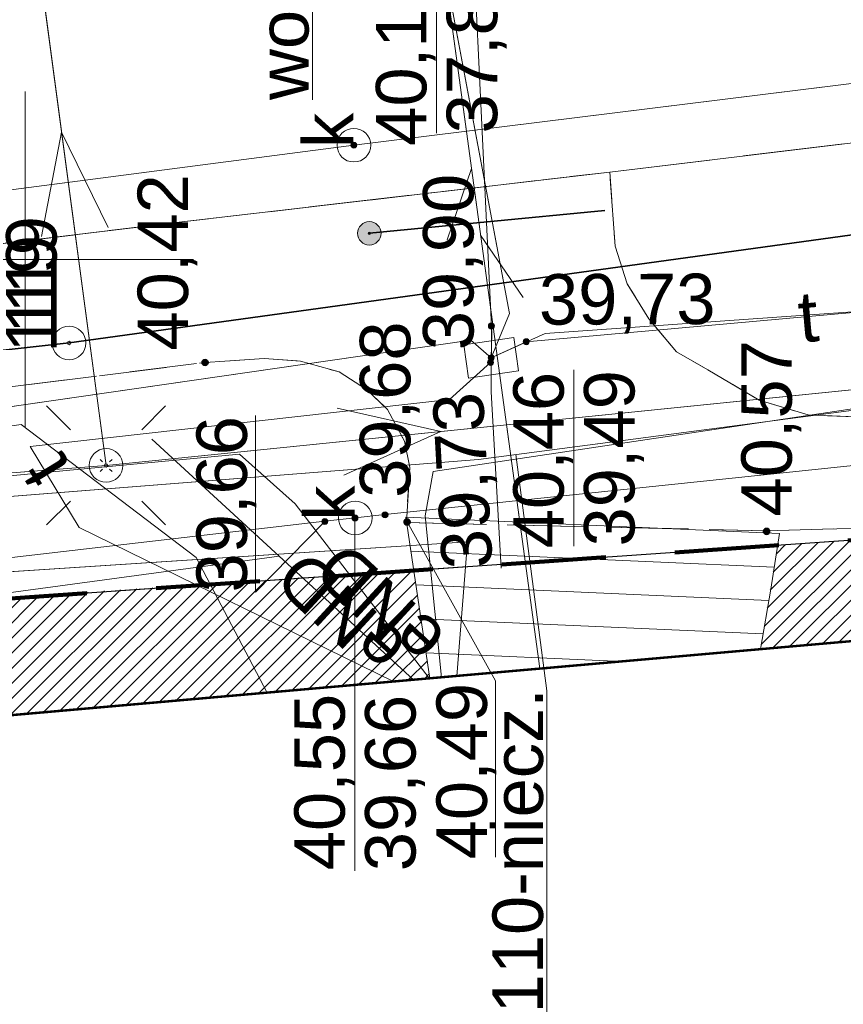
# Model space of a CAD drawing. Header units: millimetres. Extents: x 6503307 to 6504695, y 5886099 to 5887123.
# Tile 16 of 77: x 6503457 to 6503469, y 5887051 to 5887066. Entities that reach past the tile are written whole.
import ezdxf
from ezdxf.enums import TextEntityAlignment as Align

# ---------------------------------------------------------------- set-up
doc = ezdxf.new("R2010")
doc.units = ezdxf.units.MM
for name, pattern in [('BUUT04', [200000, 0, -100000, 0, -100000]), ('DASHDOT', [1, 0.5, -0.25, 0, -0.25]), ('DGN Style 2', [2.574803, 1.544882, -1.029921]), ('EGBG08_01_1000', [24, 12, 0, 12, 0]), ('EGBU01', [2, 0.5, -0.5, 0.5, -0.5]), ('OTKC_A05', [1.5, 1, -0.5]), ('OTKJ_A05', [2, 1.5, -0.5]), ('OTKU_A05', [2, 1.5, -0.5])]:
    doc.linetypes.add(name, pattern=pattern)
for name, color, linetype, lineweight in [('a_granica', 12, 'DASHDOT', 50), ('Budynki EGiB', 18, 'Continuous', 0), ('Działki', 18, 'Continuous', 0), ('isa_V10520003E16E075_TUsr', 7, 'Continuous', 25), ('isa_V10520003E16E075_TUsr_19165818BF56C1D4', 5, 'OTKJ_A05', 25), ('Komunikacja (linie)', 18, 'Continuous', 0), ('Komunikacja (obszary)', 18, 'Continuous', 0), ('Krzyże', 18, 'Continuous', 0), ('Obiekty związane z budynkami EGiB (obszary)', 18, 'Continuous', 0), ('Ogrodzenia', 18, 'Continuous', 0), ('Pikiety', 18, 'Continuous', 0), ('Przewody elektroenergetyczne', 1, 'Continuous', 0), ('Przewody wodociągowe', 5, 'Continuous', 0), ('Punkty graniczne', 18, 'Continuous', 0), ('Punkty graniczne - numery', 7, 'Continuous', 0), ('Urządzenia towarzyszące (punkty)', 18, 'Continuous', 0)]:
    doc.layers.add(name, color=color, linetype=linetype, lineweight=lineweight)
for name, color, linetype, lineweight, true_color in [('k-trawa', 7, 'Continuous', 0, 0xd2e2ab), ('Przewody kanalizacyjne', 7, 'Continuous', 0, 0x803300), ('Przewody telekomunikacyjne', 7, 'Continuous', 0, 0xff9100), ('Punkty o określonej wysokości', 7, 'Continuous', 0, 0x803300), ('Symbole liniowe', 7, 'Continuous', 0, 0x0a0909), ('Urządzenia związane z siecią (punkty)', 7, 'Continuous', 0, 0x803300), ('Użytki gruntowe', 7, 'Continuous', 0, 0x008000)]:
    doc.layers.add(name, color=color, linetype=linetype, lineweight=lineweight, true_color=true_color)
doc.styles.add('DOMYSLNA_CZCIONKA', font='arial.ttf')
pattern_1 = [(45, (0, 0), (-0.1122532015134, 0.1122532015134), [])]

# ---------------------------------------------------------------- blocks, each defined once
blk = doc.blocks.new('OTRS_P05')
at = {"layer": 'isa_V10520003E16E075_TUsr', "true_color": 0x0a0909}
h = blk.add_hatch(color=18, dxfattribs=at)
h.dxf.hatch_style = 1
h.paths.add_polyline_path([(0.09, 0, 1), (-0.09, 0, 1)])
at = {"layer": 'isa_V10520003E16E075_TUsr', "color": 18, "true_color": 0x0a0909}
blk.add_lwpolyline([(0.09, 0, 1), (-0.09, 0, 1)], format="xyb", close=True, dxfattribs=at)
at = {"layer": 'isa_V10520003E16E075_TUsr_19165818BF56C1D4', "color": 18, "true_color": 0x0a0909}
blk.add_circle((0, 0), 0.09, dxfattribs=at)
blk = doc.blocks.new('SUPK_PPT05')
at = {"layer": 'isa_V10520003E16E075_TUsr', "color": 30, "linetype": 'EGBG08_01_1000', "lineweight": 18, "true_color": 0xff9100}
blk.add_lwpolyline([(-0.75, -0.5), (0.75, -0.5), (0.75, 0.5), (-0.75, 0.5)], close=True, dxfattribs=at)
blk = doc.blocks.new('SUKS_P05')
at = {"color": 36, "linetype": 'Continuous', "lineweight": 18, "true_color": 0x803300}
blk.add_circle((0, 0), 0.5, dxfattribs=at)
blk = doc.blocks.new('SUEO_P05')
at = {"color": 18, "linetype": 'Continuous', "lineweight": 18, "true_color": 0x0a0909}
for p, q in [((-1.768, 1.768), (-1.061, 1.061)), ((1.768, 1.768), (1.061, 1.061)), ((-1.768, -1.768), (-1.061, -1.061)), ((1.768, -1.768), (1.061, -1.061))]:
    blk.add_line(p, q, dxfattribs=at)
at = {"color": 18, "lineweight": 18, "true_color": 0x0a0909}
blk.add_circle((0, 0), 0.5, dxfattribs=at)
blk = doc.blocks.new('SUPS01_05')
at = {"lineweight": 18, "true_color": 0x803300}
h = blk.add_hatch(color=36, dxfattribs=at)
h.dxf.hatch_style = 1
h.paths.add_polyline_path([(-0.09, 0, 1), (0.09, 0, 1)])
at = {"color": 18, "lineweight": 18, "true_color": 0x0a0909}
blk.add_circle((0, 0), 0.09, dxfattribs=at)
blk = doc.blocks.new('SUPS01_07')
at = {"lineweight": 18, "true_color": 0xff9100}
h = blk.add_hatch(color=30, dxfattribs=at)
h.dxf.hatch_style = 1
h.paths.add_polyline_path([(0.09, 0, 1), (-0.09, 0, 1)])
at = {"color": 18, "lineweight": 18, "true_color": 0x0a0909}
blk.add_circle((0, 0), 0.09, dxfattribs=at)
blk = doc.blocks.new('OTOO_L05')
at = {"linetype": 'BUUT04', "lineweight": 18, "true_color": 0x000000}
h = blk.add_hatch(color=18, dxfattribs=at)
h.dxf.hatch_style = 1
h.paths.add_polyline_path([(-0.58, 0, 1), (0.58, 0, 1)])
at = {"color": 18, "true_color": 0x0a0909}
blk.add_circle((0, 0), 0.58, dxfattribs=at)
blk = doc.blocks.new('EGPG_PS05')
at = {"color": 18, "linetype": 'Continuous', "lineweight": 18, "true_color": 0x000000}
blk.add_circle((0, 0), 0.5, dxfattribs=at)

msp = doc.modelspace()

# ---------------------------------------------------------------- hatches: boundary and pattern name
at = {"layer": 'k-trawa'}
h = msp.add_hatch(dxfattribs=at)
h.set_pattern_fill('ANSI31', color=97, scale=0.05)
h.set_pattern_definition(pattern_1)
h.paths.add_polyline_path([(6503468.2626, 5887056.68927), (6503481.89269, 5887057.8908), (6503481.96269, 5887057.6308), (6503496.67269, 5887059.0708), (6503496.70269, 5887059.3008), (6503501.17984, 5887059.77864), (6503501.10329, 5887060.4783), (6503496.67274, 5887060.18444), (6503468.51646, 5887058.23604)])
h = msp.add_hatch(dxfattribs=at)
h.set_pattern_fill('ANSI31', color=97, scale=0.05)
h.set_pattern_definition(pattern_1)
h.paths.add_polyline_path([(6503463.35357, 5887056.25653), (6503463.11444, 5887057.86222), (6503440.7564, 5887056.37258), (6503440.69581, 5887053.40357), (6503442.70269, 5887053.7308), (6503442.64269, 5887054.4308)])

# ---------------------------------------------------------------- linework, layer by layer
at = {"layer": 'a_granica', "color": 191, "linetype": 'DGN Style 2', "lineweight": 100, "flags": 128}
msp.add_lwpolyline([(6503427.72269, 5887006.8608), (6503428.12269, 5887055.4408), (6503428.12269, 5887055.4408), (6503512.08343, 5887061.24362), (6503517.27269, 5887010.9208), (6503427.72269, 5887006.8608)], dxfattribs=at)
at = {"layer": 'Budynki EGiB', "color": 7, "linetype": 'Continuous', "lineweight": 53}
msp.add_line((6503481.89269, 5887057.8908), (6503442.64269, 5887054.4308), dxfattribs=at)
at = {"layer": 'Budynki EGiB', "color": 7, "linetype": 'Continuous', "lineweight": 53, "flags": 128}
msp.add_lwpolyline([(6503442.64269, 5887054.4308), (6503443.65269, 5887042.9208), (6503482.88269, 5887046.5808), (6503482.86269, 5887046.8708), (6503497.80269, 5887048.0208), (6503496.67269, 5887059.0708), (6503481.96269, 5887057.6308), (6503481.89269, 5887057.8908), (6503442.64269, 5887054.4308)], close=True, dxfattribs=at)
at = {"layer": 'Działki', "color": 7, "linetype": 'Continuous', "lineweight": 0}
for p, q in [((6503457.99269, 5887061.2408), (6503486.85377, 5887065.22815)), ((6503486.85377, 5887065.22815), (6503457.99269, 5887061.2408)), ((6503440.27269, 5887059.2708), (6503457.99269, 5887061.2408)), ((6503457.99269, 5887061.2408), (6503440.27269, 5887059.2708)), ((6503487.10874, 5887059.52262), (6503439.46445, 5887056.22565)), ((6503439.46445, 5887056.22565), (6503487.10874, 5887059.52262))]:
    msp.add_line(p, q, dxfattribs=at)
at = {"layer": 'Działki', "color": 0, "linetype": 'Continuous', "lineweight": 25}
msp.add_lwpolyline([(6503408.4569, 5887056.19085), (6503422.28269, 5887057.3308), (6503428.14269, 5887057.9208), (6503429.40269, 5887058.0508), (6503440.27269, 5887059.2708), (6503457.99269, 5887061.2408), (6503511.48269, 5887068.6308), (6503521.32269, 5887069.9908), (6503520.23269, 5887078.3908), (6503510.53269, 5887077.1408), (6503493.62269, 5887074.8208), (6503483.13269, 5887073.4208), (6503476.72269, 5887072.5608), (6503462.96269, 5887070.7708), (6503457.06269, 5887069.9808), (6503439.15269, 5887067.6608), (6503433.12269, 5887067.0208), (6503428.37269, 5887066.5108), (6503421.46269, 5887065.8208), (6503408.4569, 5887064.68666)], dxfattribs=at)
at = {"layer": 'Działki', "color": 0, "linetype": 'Continuous', "lineweight": 25, "flags": 128}
msp.add_lwpolyline([(6503517.27269, 5887010.9208), (6503525.76269, 5887011.3108), (6503521.32269, 5887069.9908), (6503511.48269, 5887068.6308), (6503457.99269, 5887061.2408), (6503440.27269, 5887059.2708), (6503429.40269, 5887058.0508), (6503428.14269, 5887057.9208), (6503428.12269, 5887055.4408), (6503512.08269, 5887061.2508), (6503517.27269, 5887010.9208)], close=True, dxfattribs=at)
at = {"layer": 'Komunikacja (linie)', "color": 250, "linetype": 'Continuous', "lineweight": 13, "flags": 128}
msp.add_lwpolyline([(6503487.02178, 5887061.46857), (6503486.64269, 5887061.4208), (6503486.22269, 5887064.3108), (6503486.05269, 5887064.8008), (6503485.80269, 5887065.2208), (6503485.45269, 5887065.5708), (6503485.11269, 5887065.8308), (6503484.75269, 5887065.9608), (6503484.37269, 5887066.0308), (6503484.00269, 5887066.0108), (6503477.06269, 5887065.1108), (6503466.02269, 5887063.7808), (6503459.58269, 5887063.0308), (6503449.33269, 5887061.7908), (6503439.08129, 5887060.57701)], dxfattribs=at)
at = {"layer": 'Komunikacja (linie)', "color": 0, "linetype": 'Continuous', "lineweight": 18, "flags": 128}
msp.add_lwpolyline([(6503477.06269, 5887065.1108), (6503466.02269, 5887063.7808), (6503459.58269, 5887063.0308), (6503449.33269, 5887061.7908), (6503435.31269, 5887060.1308), (6503434.43269, 5887060.0108)], dxfattribs=at)
at = {"layer": 'Komunikacja (obszary)', "color": 7, "linetype": 'OTKJ_A05', "lineweight": 0}
for p, q in [((6503466.02269, 5887063.7808), (6503477.06269, 5887065.1108)), ((6503459.58269, 5887063.0308), (6503466.02269, 5887063.7808)), ((6503449.33269, 5887061.7908), (6503459.58269, 5887063.0308))]:
    msp.add_line(p, q, dxfattribs=at)
at = {"layer": 'Komunikacja (obszary)', "color": 7, "linetype": 'OTKC_A05', "lineweight": 0}
for p, q in [((6503466.02269, 5887063.7808), (6503459.58269, 5887063.0308)), ((6503466.10269, 5887062.6808), (6503466.02269, 5887063.7808)), ((6503459.58269, 5887063.0308), (6503449.33269, 5887061.7908)), ((6503466.28269, 5887062.1208), (6503466.10269, 5887062.6808)), ((6503466.60269, 5887061.6008), (6503466.28269, 5887062.1208)), ((6503467.01269, 5887061.1108), (6503466.60269, 5887061.6008)), ((6503467.48269, 5887060.8408), (6503467.01269, 5887061.1108)), ((6503449.51269, 5887059.6408), (6503460.01269, 5887060.9508)), ((6503460.01269, 5887060.9508), (6503460.89269, 5887061.0108)), ((6503460.89269, 5887061.0108), (6503461.43269, 5887060.9708)), ((6503461.43269, 5887060.9708), (6503462.00269, 5887060.8108)), ((6503462.00269, 5887060.8108), (6503462.41269, 5887060.5508)), ((6503468.24269, 5887060.3908), (6503467.48269, 5887060.8408)), ((6503462.41269, 5887060.5508), (6503462.72269, 5887060.2508)), ((6503468.97269, 5887060.1708), (6503468.24269, 5887060.3908)), ((6503462.72269, 5887060.2508), (6503462.97269, 5887059.7808)), ((6503469.80269, 5887060.1408), (6503468.97269, 5887060.1708)), ((6503462.97269, 5887059.7808), (6503463.05269, 5887059.3908)), ((6503463.05269, 5887059.3908), (6503463.00269, 5887058.5708)), ((6503463.00269, 5887058.5708), (6503468.35269, 5887058.4508)), ((6503468.35269, 5887058.4508), (6503470.98269, 5887058.5208))]:
    msp.add_line(p, q, dxfattribs=at)
at = {"layer": 'Komunikacja (obszary)', "color": 0, "linetype": 'OTKC_A05', "lineweight": 18, "flags": 128}
msp.add_lwpolyline([(6503519.84904, 5887069.01798), (6503517.96269, 5887068.7408), (6503514.72269, 5887069.5808), (6503514.64269, 5887070.2908), (6503507.51269, 5887069.2308), (6503501.61269, 5887068.3708), (6503501.28269, 5887068.3108), (6503500.83269, 5887068.0508), (6503500.49269, 5887067.6808), (6503500.24269, 5887067.2308), (6503500.11269, 5887066.7608), (6503500.08269, 5887066.2208), (6503500.51269, 5887063.3008), (6503493.06269, 5887062.2508), (6503491.56269, 5887062.0408), (6503486.64269, 5887061.4208), (6503486.42269, 5887061.2008), (6503470.88269, 5887060.2408), (6503469.80269, 5887060.1408), (6503468.97269, 5887060.1708), (6503468.24269, 5887060.3908), (6503467.48269, 5887060.8408), (6503467.01269, 5887061.1108), (6503466.60269, 5887061.6008), (6503466.28269, 5887062.1208), (6503466.10269, 5887062.6808), (6503466.02269, 5887063.7808), (6503459.58269, 5887063.0308), (6503449.33269, 5887061.7908), (6503435.31269, 5887060.1308), (6503434.43269, 5887060.0108), (6503433.92269, 5887059.5008), (6503433.61269, 5887059.0308), (6503433.30269, 5887058.5008), (6503433.16269, 5887058.0708), (6503432.99269, 5887057.7008), (6503432.92269, 5887057.6208), (6503435.12269, 5887058.0208), (6503439.75269, 5887058.5108), (6503439.61269, 5887053.1908), (6503440.69269, 5887053.2508), (6503440.80269, 5887058.6408), (6503449.51269, 5887059.6408), (6503460.01269, 5887060.9508), (6503460.89269, 5887061.0108), (6503461.43269, 5887060.9708), (6503462.00269, 5887060.8108), (6503462.41269, 5887060.5508), (6503462.72269, 5887060.2508), (6503462.97269, 5887059.7808), (6503463.05269, 5887059.3908), (6503463.00269, 5887058.5708), (6503468.35269, 5887058.4508), (6503470.98269, 5887058.5208), (6503486.45269, 5887059.6108), (6503491.81269, 5887059.8008), (6503499.73269, 5887061.0008), (6503501.05269, 5887060.9408), (6503503.19269, 5887061.1608), (6503506.70269, 5887061.5608), (6503506.94269, 5887061.5908), (6503507.28769, 5887061.4608), (6503507.63269, 5887061.1708), (6503507.87269, 5887060.6208), (6503508.10269, 5887063.4908), (6503507.93269, 5887063.2908), (6503507.66269, 5887063.1708), (6503503.92269, 5887062.8108), (6503503.58269, 5887062.8008), (6503503.24269, 5887062.9008), (6503502.98269, 5887063.0208), (6503502.74269, 5887063.4008), (6503502.61269, 5887063.8508), (6503502.30269, 5887065.8508), (6503502.29269, 5887066.0408), (6503502.39269, 5887066.2608), (6503502.59269, 5887066.4008), (6503507.87269, 5887067.1308), (6503507.95269, 5887066.7008), (6503509.60269, 5887066.9008), (6503509.51269, 5887067.7208), (6503510.84269, 5887067.8908), (6503510.93269, 5887067.5508), (6503512.69269, 5887067.9808), (6503512.72269, 5887067.8408), (6503513.70269, 5887067.7408), (6503517.88269, 5887066.7108), (6503520.10269, 5887066.9708), (6503519.84904, 5887069.01798)], close=True, dxfattribs=at)
at = {"layer": 'Komunikacja (obszary)', "color": 0, "linetype": 'OTKJ_A05', "lineweight": 18}
msp.add_lwpolyline([(6503408.4569, 5887058.22824), (6503410.23269, 5887058.3408), (6503411.21269, 5887058.4008), (6503416.22269, 5887058.6108), (6503420.36269, 5887058.9208), (6503424.51269, 5887059.1908), (6503426.80269, 5887059.3208), (6503430.60269, 5887059.6408), (6503434.43269, 5887060.0108), (6503435.31269, 5887060.1308), (6503449.33269, 5887061.7908), (6503459.58269, 5887063.0308), (6503466.02269, 5887063.7808), (6503477.06269, 5887065.1108), (6503484.00269, 5887066.0108), (6503484.37269, 5887066.0308), (6503487.24269, 5887066.3008), (6503491.62269, 5887066.9908), (6503501.28269, 5887068.3108), (6503501.61269, 5887068.3708), (6503507.51269, 5887069.2308)], dxfattribs=at)
at = {"layer": 'Komunikacja (obszary)', "color": 7, "linetype": 'OTKU_A05', "lineweight": 0, "flags": 128}
msp.add_lwpolyline([(6503427.72269, 5887006.8608), (6503472.30269, 5887008.9008), (6503512.64269, 5887010.7508), (6503517.27269, 5887010.9208), (6503512.08269, 5887061.2508), (6503428.12269, 5887055.4408), (6503427.72269, 5887006.8608)], close=True, dxfattribs=at)
at = {"layer": 'Krzyże', "color": 18, "linetype": 'Continuous', "lineweight": 18, "true_color": 0x000000, "flags": 128}
for points in [[(6503457.34269, 5887059.9808), (6503457.34269, 5887064.9808)], [(6503459.84269, 5887062.4808), (6503454.84269, 5887062.4808)]]:
    msp.add_lwpolyline(points, dxfattribs=at)
at = {"layer": 'Krzyże', "color": 250, "linetype": 'Continuous', "lineweight": 13, "ltscale": 0.1, "flags": 128}
for points in [[(6503457.34269, 5887059.9808), (6503457.34269, 5887064.9808)], [(6503459.84269, 5887062.4808), (6503454.84269, 5887062.4808)]]:
    msp.add_lwpolyline(points, dxfattribs=at)
at = {"layer": 'Obiekty związane z budynkami EGiB (obszary)', "color": 18, "linetype": 'Continuous', "lineweight": 18, "true_color": 0x000000, "flags": 128}
msp.add_lwpolyline([(6503462.99669, 5887058.6528), (6503463.35357, 5887056.25653), (6503468.2626, 5887056.68927), (6503468.41669, 5887057.5828), (6503468.54269, 5887058.4078), (6503462.99669, 5887058.6528)], close=True, dxfattribs=at)
at = {"layer": 'Obiekty związane z budynkami EGiB (obszary)', "color": 7, "linetype": 'Continuous', "lineweight": 0, "ltscale": 0.1, "flags": 128}
msp.add_lwpolyline([(6503462.99669, 5887058.6528), (6503463.35357, 5887056.25653), (6503468.2626, 5887056.68927), (6503468.41669, 5887057.5828), (6503468.54269, 5887058.4078)], close=True, dxfattribs=at)
at = {"layer": 'Ogrodzenia', "color": 18, "linetype": 'Continuous', "lineweight": 35, "true_color": 0x000000, "flags": 128}
msp.add_lwpolyline([(6503462.45269, 5887062.8708), (6503465.95269, 5887063.2108)], dxfattribs=at)
at = {"layer": 'Ogrodzenia', "color": 250, "linetype": 'Continuous', "lineweight": 30, "ltscale": 0.1, "flags": 128}
msp.add_lwpolyline([(6503462.45269, 5887062.8708), (6503465.95269, 5887063.2108)], dxfattribs=at)
at = {"layer": 'Pikiety', "color": 250, "linetype": 'Continuous', "lineweight": 0, "ltscale": 0.1, "flags": 128}
msp.add_lwpolyline([(6503464.3247, 5887053.59914), (6503464.3247, 5887056.22107), (6503463.01269, 5887058.5808)], dxfattribs=at)
at = {"layer": 'Przewody elektroenergetyczne', "color": 1, "linetype": 'Continuous', "lineweight": 18, "true_color": 0xff0000}
for points in [[(6503458.54269, 5887059.4208), (6503454.9326, 5887086.37732)], [(6503463.34269, 5887056.2608), (6503461.35269, 5887058.8508), (6503460.52269, 5887059.5908), (6503450.39269, 5887058.6308), (6503449.72269, 5887058.5508), (6503445.66269, 5887058.0208), (6503437.63269, 5887056.9808), (6503435.96269, 5887056.7908), (6503424.46269, 5887056.0208), (6503408.4569, 5887054.86839)], [(6503458.54269, 5887059.4208), (6503435.28269, 5887057.6108), (6503408.4569, 5887055.48635)], [(6503463.75269, 5887056.2878), (6503463.91169, 5887058.2878), (6503423.72069, 5887055.6548), (6503408.4569, 5887054.21763)]]:
    msp.add_lwpolyline(points, dxfattribs=at)
at = {"layer": 'Przewody elektroenergetyczne', "color": 1, "linetype": 'Continuous', "lineweight": 0, "flags": 128}
for points in [[(6503458.54269, 5887059.4208), (6503456.87291, 5887071.88903)], [(6503463.52269, 5887056.2708), (6503463.28269, 5887058.6708), (6503463.40269, 5887059.3308), (6503475.42269, 5887061.1308), (6503479.48269, 5887061.7408), (6503481.39269, 5887062.0208), (6503486.97688, 5887062.47315)], [(6503458.54269, 5887059.4208), (6503486.98427, 5887062.30789)], [(6503463.34269, 5887056.2608), (6503461.35269, 5887058.8508), (6503460.52269, 5887059.5908), (6503450.39269, 5887058.6308), (6503449.72269, 5887058.5508), (6503445.66269, 5887058.0208), (6503439.37805, 5887057.20685)], [(6503458.54269, 5887059.4208), (6503439.31485, 5887057.92457)], [(6503463.75269, 5887056.2878), (6503463.91169, 5887058.2878), (6503439.42413, 5887056.68357)], [(6503461.11269, 5887058.0708), (6503450.18269, 5887056.5908), (6503449.96269, 5887056.5708), (6503445.88269, 5887056.1408), (6503439.53092, 5887055.47079)]]:
    msp.add_lwpolyline(points, dxfattribs=at)
at = {"layer": 'Przewody elektroenergetyczne', "color": 1, "linetype": 'Continuous', "lineweight": 18, "true_color": 0xff0000, "flags": 128}
for points in [[(6503458.54269, 5887059.4208), (6503492.33269, 5887062.8508), (6503526.28269, 5887064.7408)], [(6503463.52269, 5887056.2708), (6503463.28269, 5887058.6708), (6503463.40269, 5887059.3308), (6503475.42269, 5887061.1308), (6503479.48269, 5887061.7408), (6503481.39269, 5887062.0208), (6503492.13269, 5887062.8908)], [(6503463.11269, 5887056.2308), (6503461.11269, 5887058.0708), (6503459.22269, 5887059.8108)], [(6503461.11269, 5887058.0708), (6503450.18269, 5887056.5908), (6503449.96269, 5887056.5708), (6503445.88269, 5887056.1408), (6503436.40269, 5887055.1408), (6503431.89269, 5887054.3108), (6503431.50269, 5887054.3208), (6503423.70269, 5887053.9908)]]:
    msp.add_lwpolyline(points, dxfattribs=at)
at = {"layer": 'Przewody elektroenergetyczne', "color": 1, "linetype": 'Continuous', "lineweight": 0, "ltscale": 0.1, "flags": 128}
msp.add_lwpolyline([(6503463.11269, 5887056.2308), (6503461.11269, 5887058.0708), (6503459.22269, 5887059.8108)], dxfattribs=at)
at = {"layer": 'Przewody kanalizacyjne', "color": 36, "linetype": 'Continuous', "lineweight": 18, "true_color": 0x803300, "flags": 128}
for points in [[(6503462.22269, 5887064.1808), (6503507.34269, 5887069.7808), (6503515.62269, 5887071.5308)], [(6503462.22269, 5887064.1808), (6503430.59269, 5887060.0608), (6503430.5699, 5887059.08622), (6503430.55269, 5887058.3508)], [(6503462.24269, 5887058.6408), (6503462.68269, 5887058.6908), (6503481.28269, 5887060.6408), (6503496.60269, 5887062.2508), (6503496.88269, 5887062.2808), (6503501.02269, 5887062.7208), (6503507.34269, 5887063.3808), (6503507.47269, 5887063.4008), (6503507.70269, 5887063.5208)], [(6503462.24269, 5887058.6408), (6503461.79269, 5887058.5908), (6503441.10269, 5887056.1908), (6503440.66269, 5887056.1408)]]:
    msp.add_lwpolyline(points, dxfattribs=at)
at = {"layer": 'Przewody kanalizacyjne', "color": 46, "linetype": 'Continuous', "lineweight": 0, "flags": 128}
for points in [[(6503462.22269, 5887064.1808), (6503486.76445, 5887067.22677)], [(6503462.22269, 5887064.1808), (6503439.02997, 5887061.15981)], [(6503462.24269, 5887058.6408), (6503462.68269, 5887058.6908), (6503481.28269, 5887060.6408), (6503487.03177, 5887061.24498)]]:
    msp.add_lwpolyline(points, dxfattribs=at)
at = {"layer": 'Przewody kanalizacyjne', "color": 46, "linetype": 'Continuous', "lineweight": 0, "ltscale": 0.1, "flags": 128}
msp.add_lwpolyline([(6503462.24269, 5887058.6408), (6503461.79269, 5887058.5908), (6503441.10269, 5887056.1908), (6503440.66269, 5887056.1408)], dxfattribs=at)
at = {"layer": 'Przewody telekomunikacyjne', "color": 30, "linetype": 'Continuous', "lineweight": 18, "true_color": 0xff9100}
for points in [[(6503464.26269, 5887061.0208), (6503464.53269, 5887061.6808), (6503459.8967, 5887086.37732)], [(6503460.89621, 5887086.37732), (6503464.98269, 5887056.4008)], [(6503464.26269, 5887061.0208), (6503463.96269, 5887061.2808), (6503434.70269, 5887057.0508), (6503434.03269, 5887056.9708), (6503433.35269, 5887056.9408), (6503408.4569, 5887054.7787)], [(6503408.4569, 5887055.54417), (6503419.16269, 5887056.3508), (6503426.18269, 5887055.7508), (6503432.87269, 5887055.9008), (6503435.02269, 5887056.3308), (6503436.42269, 5887056.6108), (6503443.60269, 5887058.0608), (6503457.28269, 5887060.0308), (6503459.88269, 5887058.0508), (6503460.93269, 5887056.0408)]]:
    msp.add_lwpolyline(points, dxfattribs=at)
at = {"layer": 'Przewody telekomunikacyjne', "color": 30, "linetype": 'Continuous', "lineweight": 0, "flags": 128}
for points in [[(6503464.26269, 5887061.0208), (6503464.53269, 5887061.6808), (6503462.53011, 5887072.34883)], [(6503462.80556, 5887072.37122), (6503464.98269, 5887056.4008)], [(6503464.26269, 5887061.0208), (6503464.27196, 5887061.37622), (6503463.85269, 5887070.1808), (6503451.70269, 5887068.6708), (6503450.73269, 5887068.0108), (6503438.56095, 5887066.48621)], [(6503486.91621, 5887063.83097), (6503474.25269, 5887062.0208), (6503473.97269, 5887062.0008), (6503473.70269, 5887061.9908), (6503465.06269, 5887061.3808), (6503464.26269, 5887061.0208)], [(6503464.26269, 5887061.0208), (6503463.96269, 5887061.2808), (6503439.33285, 5887057.72017)], [(6503439.37799, 5887057.20763), (6503443.60269, 5887058.0608), (6503457.28269, 5887060.0308), (6503459.88269, 5887058.0508), (6503460.93269, 5887056.0408)]]:
    msp.add_lwpolyline(points, dxfattribs=at)
at = {"layer": 'Przewody telekomunikacyjne', "color": 30, "linetype": 'Continuous', "lineweight": 18, "true_color": 0xff9100, "flags": 128}
for points in [[(6503464.26269, 5887061.0208), (6503464.27196, 5887061.37622), (6503463.85269, 5887070.1808), (6503451.70269, 5887068.6708), (6503450.73269, 5887068.0108), (6503436.12269, 5887066.1808), (6503433.26269, 5887065.9108), (6503433.10269, 5887067.0008)], [(6503510.07269, 5887067.1408), (6503509.59269, 5887067.0708), (6503507.34269, 5887066.7508), (6503474.25269, 5887062.0208), (6503473.97269, 5887062.0008), (6503473.70269, 5887061.9908), (6503465.06269, 5887061.3808), (6503464.26269, 5887061.0208)], [(6503471.20269, 5887058.6208), (6503470.85269, 5887061.8008), (6503464.7827, 5887061.25991), (6503464.26269, 5887061.0208)], [(6503464.26269, 5887061.0208), (6503464.25269, 5887060.9508), (6503463.64269, 5887060.4008), (6503457.41269, 5887059.7008), (6503458.14269, 5887058.5008), (6503462.81269, 5887056.2108)]]:
    msp.add_lwpolyline(points, dxfattribs=at)
at = {"layer": 'Przewody telekomunikacyjne', "color": 30, "linetype": 'Continuous', "lineweight": 0, "ltscale": 0.1, "flags": 128}
for points in [[(6503471.20269, 5887058.6208), (6503470.85269, 5887061.8008), (6503464.7827, 5887061.25991), (6503464.26269, 5887061.0208)], [(6503464.26269, 5887061.0208), (6503464.25269, 5887060.9508), (6503463.64269, 5887060.4008), (6503457.41269, 5887059.7008), (6503458.14269, 5887058.5008), (6503462.81269, 5887056.2108)]]:
    msp.add_lwpolyline(points, dxfattribs=at)
at = {"layer": 'Przewody wodociągowe', "color": 18, "linetype": 'Continuous', "lineweight": 0, "true_color": 0x000000, "flags": 128}
for points in [[(6503461.60825, 5887064.85259), (6503461.60825, 5887067.94007), (6503461.02969, 5887068.0628)], [(6503465.08986, 5887049.68566), (6503465.08986, 5887056.07242), (6503464.62811, 5887059.58384)]]:
    msp.add_lwpolyline(points, dxfattribs=at)
at = {"layer": 'Przewody wodociągowe', "color": 250, "linetype": 'Continuous', "lineweight": 0, "ltscale": 0.1, "flags": 128}
msp.add_lwpolyline([(6503461.60825, 5887064.85259), (6503461.60825, 5887067.94007), (6503461.02969, 5887068.0628)], dxfattribs=at)
at = {"layer": 'Przewody wodociągowe', "color": 5, "linetype": 'Continuous', "lineweight": 18, "true_color": 0x0000ff, "flags": 128}
msp.add_lwpolyline([(6503423.37269, 5887050.9308), (6503423.06269, 5887056.2708), (6503464.07269, 5887059.5108), (6503507.34269, 5887065.2008)], dxfattribs=at)
at = {"layer": 'Przewody wodociągowe', "color": 5, "linetype": 'Continuous', "lineweight": 0, "flags": 128}
msp.add_lwpolyline([(6503439.34719, 5887057.55736), (6503464.07269, 5887059.5108), (6503486.97468, 5887062.52241)], dxfattribs=at)
at = {"layer": 'Punkty graniczne - numery'}
msp.add_point((6503457.99269, 5887061.2408), dxfattribs=at)
at = {"layer": 'Punkty graniczne - numery', "ltscale": 0.1}
msp.add_point((6503457.99269, 5887061.2408), dxfattribs=at)
at = {"layer": 'Punkty o określonej wysokości', "color": 36, "linetype": 'Continuous', "lineweight": 0, "true_color": 0x803300, "flags": 128}
msp.add_lwpolyline([(6503463.4509, 5887064.35758), (6503463.4509, 5887066.97951)], dxfattribs=at)
at = {"layer": 'Punkty o określonej wysokości', "color": 46, "linetype": 'Continuous', "lineweight": 0, "ltscale": 0.1, "flags": 128}
for points in [[(6503463.4509, 5887064.35758), (6503463.4509, 5887066.97951)], [(6503461.79169, 5887058.5878), (6503460.75998, 5887057.53903), (6503460.75998, 5887060.16096)], [(6503462.23869, 5887053.39594), (6503462.23869, 5887056.01787), (6503462.23869, 5887058.6398)], [(6503462.23869, 5887053.39594), (6503462.23869, 5887056.01787)]]:
    msp.add_lwpolyline(points, dxfattribs=at)
at = {"layer": 'Punkty o określonej wysokości', "color": 30, "linetype": 'Continuous', "lineweight": 0, "ltscale": 0.1, "flags": 128}
for points in [[(6503464.40995, 5887057.89582), (6503464.26359, 5887060.51366), (6503464.26636, 5887061.49373)], [(6503465.4909, 5887058.2221), (6503465.4909, 5887060.84403)]]:
    msp.add_lwpolyline(points, dxfattribs=at)
at = {"layer": 'Symbole liniowe', "color": 1, "linetype": 'Continuous', "lineweight": 18, "true_color": 0xff0000, "flags": 128}
for points in [[(6503458.57369, 5887062.9562), (6503457.879, 5887064.37656), (6503457.58254, 5887062.82346)], [(6503462.0753, 5887059.27683), (6503463.51713, 5887059.92576), (6503461.97431, 5887060.27171)]]:
    msp.add_lwpolyline(points, dxfattribs=at)
at = {"layer": 'Symbole liniowe', "color": 1, "linetype": 'Continuous', "lineweight": 0, "ltscale": 0.1, "flags": 128}
for points in [[(6503458.57369, 5887062.9562), (6503457.879, 5887064.37656), (6503457.58254, 5887062.82346)], [(6503462.0753, 5887059.27683), (6503463.51713, 5887059.92576), (6503461.97431, 5887060.27171)]]:
    msp.add_lwpolyline(points, dxfattribs=at)
at = {"layer": 'Symbole liniowe', "color": 30, "linetype": 'Continuous', "lineweight": 18, "true_color": 0xff9100, "flags": 128}
for points in [[(6503463.6093, 5887062.7737), (6503463.96964, 5887063.83207)], [(6503464.73521, 5887061.91794), (6503464.10472, 5887062.84124)]]:
    msp.add_lwpolyline(points, dxfattribs=at)
at = {"layer": 'Symbole liniowe', "color": 30, "linetype": 'Continuous', "lineweight": 0, "ltscale": 0.1, "flags": 128}
for points in [[(6503463.6093, 5887062.7737), (6503463.96964, 5887063.83207)], [(6503464.73521, 5887061.91794), (6503464.10472, 5887062.84124)]]:
    msp.add_lwpolyline(points, dxfattribs=at)
at = {"layer": 'Symbole liniowe', "color": 18, "linetype": 'Continuous', "lineweight": 18, "true_color": 0x0a0909, "flags": 128}
for points in [[(6503468.46677, 5887057.91067), (6503463.07173, 5887058.149)], [(6503468.38753, 5887057.41368), (6503463.14676, 5887057.6452)], [(6503468.30187, 5887056.91698), (6503463.22179, 5887057.1414)], [(6503466.21433, 5887056.50871), (6503463.29682, 5887056.6376)]]:
    msp.add_lwpolyline(points, dxfattribs=at)
at = {"layer": 'Symbole liniowe', "color": 7, "linetype": 'Continuous', "lineweight": 0, "ltscale": 0.1, "flags": 128}
for points in [[(6503468.46677, 5887057.91067), (6503463.07173, 5887058.149)], [(6503468.38753, 5887057.41368), (6503463.14676, 5887057.6452)], [(6503468.30187, 5887056.91698), (6503463.22179, 5887057.1414)], [(6503466.21433, 5887056.50871), (6503463.29682, 5887056.6376)]]:
    msp.add_lwpolyline(points, dxfattribs=at)
at = {"layer": 'Użytki gruntowe', "color": 96, "linetype": 'EGBU01', "lineweight": 0}
for p, q in [((6503439.46445, 5887056.22565), (6503487.10874, 5887059.52262)), ((6503487.10874, 5887059.52262), (6503439.46445, 5887056.22565))]:
    msp.add_line(p, q, dxfattribs=at)
at = {"layer": 'Użytki gruntowe', "color": 96, "linetype": 'EGBU01', "lineweight": 18, "true_color": 0x008000}
msp.add_lwpolyline([(6503408.4569, 5887056.19085), (6503422.28269, 5887057.3308), (6503428.14269, 5887057.9208), (6503428.12269, 5887055.4408), (6503512.08269, 5887061.2508), (6503517.27269, 5887010.9208), (6503512.64269, 5887010.7508), (6503516.98269, 5886979.7708), (6503516.98354, 5886979.53373)], dxfattribs=at)
at = {"layer": 'Użytki gruntowe', "color": 96, "linetype": 'EGBU01', "lineweight": 18, "true_color": 0x008000, "flags": 128}
msp.add_lwpolyline([(6503427.72269, 5887006.8608), (6503472.30269, 5887008.9008), (6503512.64269, 5887010.7508), (6503517.27269, 5887010.9208), (6503512.08269, 5887061.2508), (6503428.12269, 5887055.4408), (6503427.72269, 5887006.8608)], close=True, dxfattribs=at)

# ---------------------------------------------------------------- block references
at = {"layer": 'Ogrodzenia', "color": 18, "true_color": 0x000000, "xscale": 0.3, "yscale": 0.3, "zscale": 0.3, "rotation": 5.548466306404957}
msp.add_blockref('OTOO_L05', (6503462.45269, 5887062.8708), dxfattribs=at)
at = {"layer": 'Ogrodzenia', "color": 250, "ltscale": 0.1, "xscale": 0.03, "yscale": 0.03, "zscale": 0.03, "rotation": 5.548466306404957}
msp.add_blockref('OTOO_L05', (6503462.45269, 5887062.8708), dxfattribs=at)
at = {"layer": 'Pikiety', "color": 18, "true_color": 0x000000, "xscale": 0.5, "yscale": 0.5, "zscale": 0.5, "rotation": 90}
for p in [(6503460.01269, 5887060.9508), (6503463.01269, 5887058.5808), (6503468.35269, 5887058.4408)]:
    msp.add_blockref('OTRS_P05', p, dxfattribs=at)
at = {"layer": 'Pikiety', "color": 250, "ltscale": 0.1, "xscale": 0.05, "yscale": 0.05, "zscale": 0.05, "rotation": 90}
for p in [(6503460.01269, 5887060.9508), (6503463.01269, 5887058.5808), (6503468.35269, 5887058.4408)]:
    msp.add_blockref('OTRS_P05', p, dxfattribs=at)
at = {"layer": 'Punkty graniczne', "color": 18, "true_color": 0x000000, "xscale": 0.5, "yscale": 0.5, "zscale": 0.5, "rotation": 90}
msp.add_blockref('EGPG_PS05', (6503457.99269, 5887061.2408), dxfattribs=at)
at = {"layer": 'Punkty graniczne', "color": 250, "ltscale": 0.1, "xscale": 0.05, "yscale": 0.05, "zscale": 0.05, "rotation": 90}
msp.add_blockref('EGPG_PS05', (6503457.99269, 5887061.2408), dxfattribs=at)
at = {"layer": 'Punkty o określonej wysokości', "color": 36, "true_color": 0x803300, "xscale": 0.5, "yscale": 0.5, "zscale": 0.5, "rotation": 90}
for p in [(6503462.22269, 5887064.1808), (6503462.68669, 5887058.6868), (6503461.79169, 5887058.5878), (6503462.23869, 5887058.6398)]:
    msp.add_blockref('SUPS01_05', p, dxfattribs=at)
at = {"layer": 'Punkty o określonej wysokości', "color": 46, "ltscale": 0.1, "xscale": 0.05, "yscale": 0.05, "zscale": 0.05, "rotation": 90}
for p in [(6503462.22269, 5887064.1808), (6503461.79169, 5887058.5878), (6503462.23869, 5887058.6398), (6503462.68669, 5887058.6868)]:
    msp.add_blockref('SUPS01_05', p, dxfattribs=at)
at = {"layer": 'Punkty o określonej wysokości', "color": 30, "true_color": 0xff9100, "xscale": 0.5, "yscale": 0.5, "zscale": 0.5}
for p, rotation in [((6503464.26636, 5887061.49373), 93.2), ((6503464.7827, 5887061.25991), 0.1999999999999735), ((6503464.26269, 5887061.0208), 90), ((6503464.25269, 5887060.9508), 90)]:
    msp.add_blockref('SUPS01_07', p, dxfattribs=dict(at, rotation=rotation))
at = {"layer": 'Punkty o określonej wysokości', "color": 30, "ltscale": 0.1, "xscale": 0.05, "yscale": 0.05, "zscale": 0.05}
for p, rotation in [((6503464.26636, 5887061.49373), 93.2), ((6503464.7827, 5887061.25991), 0.1999999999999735), ((6503464.25269, 5887060.9508), 90), ((6503464.26269, 5887061.0208), 90)]:
    msp.add_blockref('SUPS01_07', p, dxfattribs=dict(at, rotation=rotation))
at = {"layer": 'Urządzenia towarzyszące (punkty)', "color": 30, "true_color": 0xff9100, "xscale": 0.4999999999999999, "yscale": 0.5, "zscale": 0.5, "rotation": 188.3}
msp.add_blockref('SUPK_PPT05', (6503464.26269, 5887061.0208), dxfattribs=at)
at = {"layer": 'Urządzenia towarzyszące (punkty)', "color": 30, "ltscale": 0.1, "xscale": 0.05000000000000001, "yscale": 0.05, "zscale": 0.05, "rotation": 188.3}
msp.add_blockref('SUPK_PPT05', (6503464.26269, 5887061.0208), dxfattribs=at)
at = {"layer": 'Urządzenia związane z siecią (punkty)', "color": 36, "true_color": 0x803300, "xscale": 0.5, "yscale": 0.5, "zscale": 0.5, "rotation": 90}
for p in [(6503462.22269, 5887064.1808), (6503462.24269, 5887058.6408)]:
    msp.add_blockref('SUKS_P05', p, dxfattribs=at)
at = {"layer": 'Urządzenia związane z siecią (punkty)', "color": 46, "ltscale": 0.1, "xscale": 0.05, "yscale": 0.05, "zscale": 0.05, "rotation": 90}
for p in [(6503462.22269, 5887064.1808), (6503462.24269, 5887058.6408)]:
    msp.add_blockref('SUKS_P05', p, dxfattribs=at)
at = {"layer": 'Urządzenia związane z siecią (punkty)', "color": 18, "true_color": 0x000000, "xscale": 0.5, "yscale": 0.5, "zscale": 0.5, "rotation": 90}
msp.add_blockref('SUEO_P05', (6503458.54269, 5887059.4208), dxfattribs=at)
at = {"layer": 'Urządzenia związane z siecią (punkty)', "color": 250, "ltscale": 0.1, "xscale": 0.05, "yscale": 0.05, "zscale": 0.05, "rotation": 90}
msp.add_blockref('SUEO_P05', (6503458.54269, 5887059.4208), dxfattribs=at)

# ---------------------------------------------------------------- texts
at = {"layer": 'Pikiety', "color": 18, "true_color": 0x0a0909, "style": 'DOMYSLNA_CZCIONKA'}
msp.add_text('40,42', height=0.75, rotation=90, dxfattribs=at).set_placement((6503459.3852, 5887062.43855), align=Align.MIDDLE_CENTER)
at = {"layer": 'Pikiety', "color": 250, "style": 'DOMYSLNA_CZCIONKA'}
for s, p in [('40,42', (6503459.3852, 5887062.43848)), ('40,57', (6503468.35269, 5887059.97218)), ('40,49', (6503463.82398, 5887054.87753))]:
    msp.add_text(s, height=0.75, rotation=90, dxfattribs=at).set_placement(p, align=Align.MIDDLE_CENTER)
at = {"layer": 'Przewody elektroenergetyczne', "color": 1, "true_color": 0xff0000, "style": 'DOMYSLNA_CZCIONKA'}
msp.add_text('eND', height=0.75, rotation=137.385944, dxfattribs=at).set_placement((6503462.60773, 5887057.34915), align=Align.MIDDLE_CENTER)
at = {"layer": 'Przewody elektroenergetyczne', "color": 1, "lineweight": 0, "style": 'DOMYSLNA_CZCIONKA'}
msp.add_text('eND', height=0.75, rotation=137.385944, dxfattribs=at).set_placement((6503462.03124, 5887057.22574), align=Align.MIDDLE_CENTER)
at = {"layer": 'Przewody telekomunikacyjne', "color": 30, "lineweight": 0, "style": 'DOMYSLNA_CZCIONKA'}
for rotation, p in [(5.092119, (6503468.96821, 5887061.63288)), (121.313543, (6503457.63612, 5887059.33352))]:
    msp.add_text('t', height=0.75, rotation=rotation, dxfattribs=at).set_placement(p, align=Align.MIDDLE_CENTER)
at = {"layer": 'Przewody telekomunikacyjne', "color": 30, "true_color": 0xff9100, "style": 'DOMYSLNA_CZCIONKA'}
for rotation, p in [(5.092119, (6503468.97202, 5887061.63322)), (121.313543, (6503457.63413, 5887059.33679))]:
    msp.add_text('t', height=0.75, rotation=rotation, dxfattribs=at).set_placement(p, align=Align.MIDDLE_CENTER)
at = {"layer": 'Przewody wodociągowe', "color": 5, "true_color": 0x0000ff, "style": 'DOMYSLNA_CZCIONKA'}
for s, p in [('wo100', (6503461.17532, 5887066.39633)), ('woI110-niecz.', (6503464.65693, 5887052.87904))]:
    msp.add_text(s, height=0.75, rotation=90, dxfattribs=at).set_placement(p, align=Align.MIDDLE_CENTER)
at = {"layer": 'Punkty graniczne - numery', "color": 96, "true_color": 0x008000, "style": 'DOMYSLNA_CZCIONKA'}
msp.add_text('119', height=0.75, rotation=90, dxfattribs=at).set_placement((6503457.43299, 5887062.25276), align=Align.MIDDLE_CENTER)
at = {"layer": 'Punkty graniczne - numery', "color": 96, "style": 'DOMYSLNA_CZCIONKA'}
msp.add_text('119', height=0.75, rotation=90, dxfattribs=at).set_placement((6503457.43299, 5887061.97262), align=Align.MIDDLE_CENTER)
at = {"layer": 'Punkty o określonej wysokości', "color": 36, "true_color": 0x803300, "style": 'DOMYSLNA_CZCIONKA'}
msp.add_text('37,88', height=0.75, rotation=90, dxfattribs=at).set_placement((6503463.97662, 5887065.66855), align=Align.MIDDLE_CENTER)
at = {"layer": 'Punkty o określonej wysokości', "color": 46, "style": 'DOMYSLNA_CZCIONKA'}
for s, p in [('37,88', (6503463.97662, 5887065.66555)), ('40,16', (6503462.92519, 5887065.48244)), ('39,68', (6503462.68669, 5887060.25068)), ('39,66', (6503460.25926, 5887058.84402)), ('40,55', (6503461.71298, 5887054.71572)), ('39,66', (6503462.76441, 5887054.70094))]:
    msp.add_text(s, height=0.75, rotation=90, dxfattribs=at).set_placement(p, align=Align.MIDDLE_CENTER)
at = {"layer": 'Punkty o określonej wysokości', "color": 30, "style": 'DOMYSLNA_CZCIONKA'}
for s, rotation, p in [('39,90', 90, (6503463.6252, 5887062.44438)), ('39,73', 0.2, (6503466.28296, 5887061.89265)), ('40,46', 90, (6503464.96519, 5887059.50049)), ('39,49', 90, (6503466.01662, 5887059.52709)), ('39,73', 93.2, (6503463.83593, 5887059.19428))]:
    msp.add_text(s, height=0.75, rotation=rotation, dxfattribs=at).set_placement(p, align=Align.MIDDLE_CENTER)
at = {"layer": 'Urządzenia związane z siecią (punkty)', "color": 46, "style": 'DOMYSLNA_CZCIONKA'}
for p in [(6503461.84062, 5887064.40046), (6503461.86062, 5887058.86046)]:
    msp.add_text('k', height=0.75, rotation=90, dxfattribs=at).set_placement(p, align=Align.MIDDLE_CENTER)

doc.saveas('drawing.dxf')
